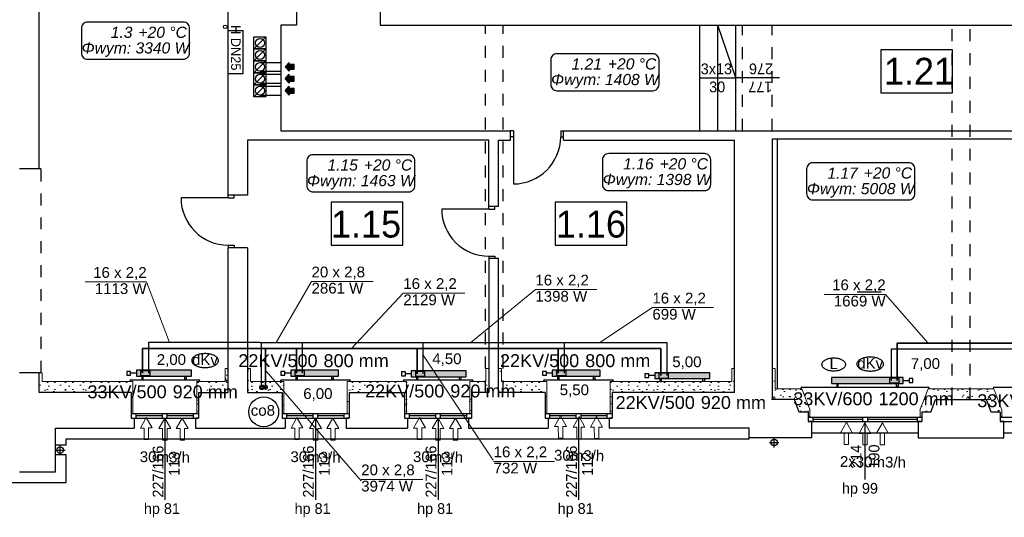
# Model space of a CAD drawing. Header units: millimetres. Extents: x 45180 to 119519, y 31297 to 302414.
# Tile 37 of 97: x 86292 to 102760, y 139728 to 148059. Entities that reach past the tile are written whole.
import ezdxf
from ezdxf.lldxf.tags import DXFTag

# ---------------------------------------------------------------- set-up
doc = ezdxf.new("R2010")
doc.units = ezdxf.units.MM
doc.header["$MEASUREMENT"] = 0
doc.linetypes.add('PHANTOM', pattern=[2.5, 1.25, -0.25, 0.25, -0.25, 0.25, -0.25])
doc.linetypes.add('Przerywana', pattern=[400, 200, -200])
doc.layers.get('0').update_dxf_attribs({"color": 252})
for name, color, linetype in [('#opisy', 7, 'Continuous'), ('#podkład', 252, 'Continuous'), ('IS_Armatura_podłączeniowa_grz._dolnozas.', 7, 'SOLID'), ('IS_Armatura_Therm', 7, 'SOLID'), ('IS_Grafika', 7, 'SOLID'), ('IS_Grzejniki_Plan_rzut', 7, 'SOLID'), ('IS_Opisy_działek_Therm', 7, 'SOLID'), ('IS_Text_Armatury_Therm', 7, 'Continuous'), ('IS_Text_Konstrukcji', 7, 'Continuous'), ('IS_Text_Odbiornikow_Therm', 7, 'Continuous')]:
    doc.layers.add(name, color=color, linetype=linetype)
for name, color, linetype, lineweight in [('Arch ocieplenie_Nr_Pióra__21', 252, 'Continuous', 13), ('IS_Powrót', 5, 'DASHDOT', 35), ('IS_Zasilanie', 1, 'SOLID', 30)]:
    doc.layers.add(name, color=color, linetype=linetype, lineweight=lineweight)
doc.styles.add('ARIAL', font='arial.ttf', dxfattribs={"width": 0.75})
doc.styles.add('GENERATED_STYLE_4', font='txt')
doc.styles.add('GENERATED_STYLE_5', font='txt')
doc.styles.get("Standard").update_dxf_attribs({"font": 'arial.ttf', "bigfont": 'BIGFONT.SHX'})
tags = doc.linetypes.add('DASHDOT', pattern=[20, 10, -5, 0, -5]).pattern_tags.tags
tags[10:11] = [DXFTag(74, 4), DXFTag(75, 0), DXFTag(340, '0'), DXFTag(46, 0.0), DXFTag(50, 0.0), DXFTag(44, 0.0), DXFTag(45, 0.0)]
tags[8:9] = [DXFTag(74, 4), DXFTag(75, 0), DXFTag(340, '0'), DXFTag(46, 0.0), DXFTag(50, 0.0), DXFTag(44, 0.0), DXFTag(45, 0.0)]
tags[6:7] = [DXFTag(74, 4), DXFTag(75, 0), DXFTag(340, '0'), DXFTag(46, 0.0), DXFTag(50, 0.0), DXFTag(44, 0.0), DXFTag(45, 0.0)]
tags[4:5] = [DXFTag(74, 4), DXFTag(75, 0), DXFTag(340, '0'), DXFTag(46, 0.0), DXFTag(50, 0.0), DXFTag(44, 0.0), DXFTag(45, 0.0)]
tags = doc.linetypes.add('SOLID', pattern=[10, 10, 0]).pattern_tags.tags
tags[6:7] = [DXFTag(74, 4), DXFTag(75, 0), DXFTag(340, '0'), DXFTag(46, 0.0), DXFTag(50, 0.0), DXFTag(44, 0.0), DXFTag(45, 0.0)]
tags[4:5] = [DXFTag(74, 4), DXFTag(75, 0), DXFTag(340, '0'), DXFTag(46, 0.0), DXFTag(50, 0.0), DXFTag(44, 0.0), DXFTag(45, 0.0)]
pattern_1 = [(0, (186358.74, 93686.4), (0, 623.5383), [60, -300]), (0, (186538.74, 93998.17), (0, 623.5383), [60, -300]), (60, (186358.74, 93686.4), (-540, 311.769), [60, -300]), (60, (186718.74, 93686.4), (-540, 311.769), [60, -300]), (120, (186418.74, 93686.4), (540, 311.769), [60, -300]), (120, (186778.74, 93686.4), (540, 311.769), [60, -300]), (0, (186358.74, 93746.4), (0, 120), [0, -120, 0, -180]), (45, (186418.74, 93746.4), (-84.85282, 84.85282), [0, -90, 0, -150])]

# ---------------------------------------------------------------- blocks, each defined once
blk = doc.blocks.new('E210168')
at = {"color": 7, "lineweight": 13}
for p, q in [((19.4, 19.8), (19.4, 13.6)), ((19.4, 19.8), (37, 9.9)), ((19.4, 0), (37, 9.9)), ((19.4, 6.2), (19.4, 0))]:
    blk.add_line(p, q, dxfattribs=at)
blk.add_lwpolyline([(19.4, 13.6), (0, 13.6), (0, 6.2), (19.4, 6.2)], dxfattribs=at)

msp = doc.modelspace()

# ---------------------------------------------------------------- hatches: boundary and pattern name
at = {"layer": 'Arch ocieplenie_Nr_Pióra__21', "linetype": 'Continuous'}
h = msp.add_hatch(dxfattribs=at)
h.set_pattern_fill('Structural_Concrete', color=256, style=0, pattern_type=2)
h.set_pattern_definition(pattern_1)
h.paths.add_polyline_path([(86670, 142000), (86670, 142150), (86620, 142150), (86620, 141820)], flags=0)
h = msp.add_hatch(dxfattribs=at)
h.set_pattern_fill('Structural_Concrete', color=256, style=0, pattern_type=2)
h.set_pattern_definition(pattern_1)
h.paths.add_polyline_path([(89780, 141820), (89780, 142220), (89730, 142220), (89730, 142000)], flags=0)
h = msp.add_hatch(dxfattribs=at)
h.set_pattern_fill('Structural_Concrete', color=256, style=0, pattern_type=2)
h.set_pattern_definition(pattern_1)
h.paths.add_polyline_path([(90150, 142000), (90150, 142220), (90100, 142220), (90100, 141820)], flags=0)
h = msp.add_hatch(dxfattribs=at)
h.set_pattern_fill('Structural_Concrete', color=256, style=0, pattern_type=2)
h.set_pattern_definition(pattern_1)
h.paths.add_polyline_path([(94350, 142000), (94350, 142220), (94300, 142220), (94300, 141820)], flags=0)
h = msp.add_hatch(dxfattribs=at)
h.set_pattern_fill('Structural_Concrete', color=256, style=0, pattern_type=2)
h.set_pattern_definition(pattern_1)
h.paths.add_polyline_path([(98250, 141820), (98250, 142220), (98200, 142220), (98200, 142000)], flags=0)
h = msp.add_hatch(dxfattribs=at)
h.set_pattern_fill('Structural_Concrete', color=256, style=0, pattern_type=2)
h.set_pattern_definition(pattern_1)
h.paths.add_polyline_path([(98880, 142220), (98880, 141700), (98930, 141880), (98930, 142220)], flags=0)
h = msp.add_hatch(dxfattribs=at)
h.set_pattern_fill('Structural_Concrete', color=256, style=0, pattern_type=2)
h.set_pattern_definition(pattern_1)
h.paths.add_polyline_path([(86620, 141820), (88155, 141820), (88185, 142000), (86670, 142000)], flags=0)
h = msp.add_hatch(dxfattribs=at)
h.set_pattern_fill('Structural_Concrete', color=256, style=0, pattern_type=2)
h.set_pattern_definition(pattern_1)
h.paths.add_polyline_path([(88185, 141460), (88185, 142000), (88155, 141820), (88155, 141460)], flags=0)
h = msp.add_hatch(dxfattribs=at)
h.set_pattern_fill('Structural_Concrete', color=256, style=0, pattern_type=2)
h.set_pattern_definition(pattern_1)
h.paths.add_polyline_path([(89285, 141820), (89780, 141820), (89730, 142000), (89255, 142000)], flags=0)
h = msp.add_hatch(dxfattribs=at)
h.set_pattern_fill('Structural_Concrete', color=256, style=0, pattern_type=2)
h.set_pattern_definition(pattern_1)
h.paths.add_polyline_path([(89285, 141460), (89285, 141820), (89255, 142000), (89255, 141460)], flags=0)
h = msp.add_hatch(dxfattribs=at)
h.set_pattern_fill('Structural_Concrete', color=256, style=0, pattern_type=2)
h.set_pattern_definition(pattern_1)
h.paths.add_polyline_path([(90100, 141820), (90680, 141820), (90710, 142000), (90150, 142000)], flags=0)
h = msp.add_hatch(dxfattribs=at)
h.set_pattern_fill('Structural_Concrete', color=256, style=0, pattern_type=2)
h.set_pattern_definition(pattern_1)
h.paths.add_polyline_path([(90710, 141460), (90710, 142000), (90680, 141820), (90680, 141460)], flags=0)
h = msp.add_hatch(dxfattribs=at)
h.set_pattern_fill('Structural_Concrete', color=256, style=0, pattern_type=2)
h.set_pattern_definition(pattern_1)
h.paths.add_polyline_path([(91800, 141820), (92730, 141820), (92760, 142000), (91770, 142000)], flags=0)
h = msp.add_hatch(dxfattribs=at)
h.set_pattern_fill('Structural_Concrete', color=256, style=0, pattern_type=2)
h.set_pattern_definition(pattern_1)
h.paths.add_polyline_path([(91800, 141460), (91800, 141820), (91770, 142000), (91770, 141460)], flags=0)
h = msp.add_hatch(dxfattribs=at)
h.set_pattern_fill('Structural_Concrete', color=256, style=0, pattern_type=2)
h.set_pattern_definition(pattern_1)
h.paths.add_polyline_path([(92760, 141460), (92760, 142000), (92730, 141820), (92730, 141460)], flags=0)
h = msp.add_hatch(dxfattribs=at)
h.set_pattern_fill('Structural_Concrete', color=256, style=0, pattern_type=2)
h.set_pattern_definition(pattern_1)
h.paths.add_polyline_path([(93850, 141820), (94140, 141820), (94090, 142000), (93820, 142000)], flags=0)
h = msp.add_hatch(dxfattribs=at)
h.set_pattern_fill('Structural_Concrete', color=256, style=0, pattern_type=2)
h.set_pattern_definition(pattern_1)
h.paths.add_polyline_path([(93850, 141460), (93850, 141820), (93820, 142000), (93820, 141460)], flags=0)
h = msp.add_hatch(dxfattribs=at)
h.set_pattern_fill('Structural_Concrete', color=256, style=0, pattern_type=2)
h.set_pattern_definition(pattern_1)
h.paths.add_polyline_path([(94300, 141820), (95080, 141820), (95110, 142000), (94350, 142000)], flags=0)
h = msp.add_hatch(dxfattribs=at)
h.set_pattern_fill('Structural_Concrete', color=256, style=0, pattern_type=2)
h.set_pattern_definition(pattern_1)
h.paths.add_polyline_path([(95110, 141460), (95110, 142000), (95080, 141820), (95080, 141460)], flags=0)
h = msp.add_hatch(dxfattribs=at)
h.set_pattern_fill('Structural_Concrete', color=256, style=0, pattern_type=2)
h.set_pattern_definition(pattern_1)
h.paths.add_polyline_path([(96200, 141820), (98250, 141820), (98200, 142000), (96170, 142000)], flags=0)
h = msp.add_hatch(dxfattribs=at)
h.set_pattern_fill('Structural_Concrete', color=256, style=0, pattern_type=2)
h.set_pattern_definition(pattern_1)
h.paths.add_polyline_path([(96200, 141460), (96200, 141820), (96170, 142000), (96170, 141460)], flags=0)
h = msp.add_hatch(dxfattribs=at)
h.set_pattern_fill('Structural_Concrete', color=256, style=0, pattern_type=2)
h.set_pattern_definition(pattern_1)
h.paths.add_polyline_path([(98880, 141700), (99250, 141700), (99374, 141880), (98930, 141880)], flags=0)
h = msp.add_hatch(dxfattribs=at)
h.set_pattern_fill('Structural_Concrete', color=256, style=0, pattern_type=2)
h.set_pattern_definition(pattern_1)
h.paths.add_polyline_path([(99250, 141700), (99330, 141490), (99511, 141520), (99374, 141880)], flags=0)
h = msp.add_hatch(dxfattribs=at)
h.set_pattern_fill('Structural_Concrete', color=256, style=0, pattern_type=2)
h.set_pattern_definition(pattern_1)
h.paths.add_polyline_path([(101486, 141880), (101349, 141520), (101530, 141490), (101610, 141700)], flags=0)
h = msp.add_hatch(dxfattribs=at)
h.set_pattern_fill('Structural_Concrete', color=256, style=0, pattern_type=2)
h.set_pattern_definition(pattern_1)
h.paths.add_polyline_path([(102030, 141880), (101486, 141880), (101610, 141700), (102030, 141700)], flags=0)
h = msp.add_hatch(dxfattribs=at)
h.set_pattern_fill('Structural_Concrete', color=256, style=0, pattern_type=2)
h.set_pattern_definition(pattern_1)
h.paths.add_polyline_path([(102030, 141700), (102460, 141700), (102584, 141880), (102030, 141880)], flags=0)
h = msp.add_hatch(dxfattribs=at)
h.set_pattern_fill('Structural_Concrete', color=256, style=0, pattern_type=2)
h.set_pattern_definition(pattern_1)
h.paths.add_polyline_path([(102460, 141700), (102540, 141490), (102721, 141520), (102584, 141880)], flags=0)
h = msp.add_hatch(dxfattribs=at)
h.set_pattern_fill('Structural_Concrete', color=256, style=0, pattern_type=2)
h.set_pattern_definition(pattern_1)
h.paths.add_polyline_path([(99330, 141490), (99480, 141490), (99510, 141520), (99511, 141520)], flags=0)
h = msp.add_hatch(dxfattribs=at)
h.set_pattern_fill('Structural_Concrete', color=256, style=0, pattern_type=2)
h.set_pattern_definition(pattern_1)
h.paths.add_polyline_path([(99480, 141490), (99480, 141400), (99510, 141400), (99510, 141520)], flags=0)
h = msp.add_hatch(dxfattribs=at)
h.set_pattern_fill('Structural_Concrete', color=256, style=0, pattern_type=2)
h.set_pattern_definition(pattern_1)
h.paths.add_polyline_path([(101349, 141520), (101350, 141520), (101380, 141490), (101530, 141490)], flags=0)
h = msp.add_hatch(dxfattribs=at)
h.set_pattern_fill('Structural_Concrete', color=256, style=0, pattern_type=2)
h.set_pattern_definition(pattern_1)
h.paths.add_polyline_path([(102540, 141490), (102690, 141490), (102720, 141520), (102721, 141520)], flags=0)
h = msp.add_hatch(dxfattribs=at)
h.set_pattern_fill('Structural_Concrete', color=256, style=0, pattern_type=2)
h.set_pattern_definition(pattern_1)
h.paths.add_polyline_path([(102690, 141490), (102690, 141400), (102720, 141400), (102720, 141520)], flags=0)
at = {"layer": 'IS_Grzejniki_Plan_rzut', "ltscale": 10}
for points in [[(88244, 142090), (89164, 142090), (89164, 142190), (88244, 142190)], [(90824, 142090), (91624, 142090), (91624, 142190), (90824, 142190)], [(92840, 142080), (93760, 142080), (93760, 142180), (92840, 142180)], [(95200, 142090), (96000, 142090), (96000, 142190), (95200, 142190)], [(96913, 142050), (97833, 142050), (97833, 142150), (96913, 142150)], [(99870, 141970), (101070, 141970), (101070, 142070), (99870, 142070)]]:
    msp.add_hatch(color=251, dxfattribs=at).paths.add_polyline_path(points)

# ---------------------------------------------------------------- linework, layer by layer
at = {"layer": '#podkład', "linetype": 'Continuous'}
for p, q in [((86620, 145560), (86620, 154570)), ((89780, 145120), (89780, 148440)), ((90920, 148440), (90920, 147970)), ((92320, 148440), (92320, 147970)), ((90920, 147970), (90660, 147970)), ((90660, 147970), (90660, 146200)), ((92320, 147970), (97670, 147970)), ((97670, 146200), (97670, 147970)), ((97670, 147970), (108130, 147970)), ((97970, 146200), (97970, 147970)), ((98270, 147085), (97970, 147970)), ((98270, 146200), (98270, 147970)), ((89780, 147880), (90030, 147880)), ((89780, 147160), (89780, 147880)), ((90030, 147160), (90030, 147880)), ((90210, 147570), (90210, 147770)), ((90210, 147770), (90410, 147770)), ((90210, 147570), (90410, 147770)), ((90410, 147770), (90410, 147570)), ((90210, 147370), (90210, 147570)), ((90210, 147570), (90410, 147570)), ((90210, 147370), (90410, 147570)), ((90410, 147570), (90210, 147570)), ((90410, 147570), (90410, 147370)), ((101895, 147556), (100695, 147556)), ((100695, 147556), (100695, 146836)), ((101895, 146836), (101895, 147556)), ((90410, 147370), (90210, 147370)), ((90210, 147170), (90210, 147370)), ((90210, 147370), (90410, 147370)), ((90210, 147170), (90410, 147370)), ((90310, 147345), (90660, 147345)), ((90410, 147370), (90410, 147170)), ((90730, 147270), (90800, 147345)), ((90730, 147270), (90800, 147195)), ((90800, 147310), (90800, 147345)), ((90880, 147310), (90800, 147310)), ((90800, 147230), (90880, 147230)), ((90800, 147230), (90800, 147195)), ((90880, 147230), (90880, 147310)), ((89780, 147160), (90030, 147160)), ((90410, 147170), (90210, 147170)), ((90210, 146970), (90210, 147170)), ((90210, 147170), (90410, 147170)), ((90210, 146970), (90410, 147170)), ((90310, 147195), (90660, 147195)), ((90310, 147145), (90660, 147145)), ((90410, 147170), (90410, 146970)), ((90730, 147070), (90800, 147145)), ((90730, 147070), (90800, 146995)), ((90800, 147110), (90800, 147145)), ((90880, 147110), (90800, 147110)), ((90880, 147030), (90880, 147110)), ((97670, 147085), (98270, 147085)), ((99000, 147085), (98260, 147085)), ((90410, 146970), (90210, 146970)), ((90210, 146770), (90210, 146970)), ((90210, 146970), (90410, 146970)), ((90210, 146770), (90410, 146970)), ((90310, 146995), (90660, 146995)), ((90310, 146945), (90660, 146945)), ((90410, 146970), (90410, 146770)), ((90730, 146870), (90800, 146945)), ((90800, 147030), (90880, 147030)), ((90800, 147030), (90800, 146995)), ((90800, 146910), (90800, 146945)), ((90880, 146910), (90800, 146910)), ((90880, 146830), (90880, 146910)), ((90410, 146770), (90210, 146770)), ((90310, 146795), (90660, 146795)), ((90730, 146870), (90800, 146795)), ((90800, 146830), (90880, 146830)), ((90800, 146830), (90800, 146795)), ((100695, 146836), (101895, 146836)), ((90660, 146200), (94500, 146200)), ((94500, 146040), (94500, 146200)), ((94550, 146200), (94500, 146200)), ((94550, 146100), (94500, 146100)), ((94550, 146200), (94550, 146100)), ((94550, 146100), (94550, 145310)), ((95340, 146200), (95340, 146100)), ((95340, 146200), (95390, 146200)), ((95340, 146100), (95390, 146100)), ((95390, 146040), (95390, 146200)), ((95390, 146200), (97670, 146200)), ((97670, 146200), (102970, 146200)), ((94140, 146040), (90100, 146040)), ((90100, 146040), (90100, 145120)), ((94140, 144930), (94140, 146040)), ((94300, 144930), (94300, 146040)), ((94300, 146040), (94500, 146040)), ((95390, 146040), (98250, 146040)), ((98250, 141820), (98250, 146040)), ((102970, 146060), (98880, 146060)), ((98880, 146060), (98880, 141700)), ((98960, 146060), (98960, 141880)), ((86620, 145560), (86290, 145560)), ((90100, 145120), (89780, 145120)), ((89780, 145075), (89780, 145120)), ((89880, 145075), (89880, 145120)), ((89780, 145075), (88990, 145075)), ((89780, 145075), (89880, 145075)), ((92700, 145004), (91500, 145004)), ((91500, 145004), (91500, 144284)), ((92700, 144284), (92700, 145004)), ((94300, 144930), (94140, 144930)), ((94140, 144890), (94140, 144930)), ((94240, 144890), (94240, 144930)), ((96449, 145004), (95249, 145004)), ((95249, 145004), (95249, 144284)), ((96449, 144284), (96449, 145004)), ((94140, 144890), (93350, 144890)), ((94140, 144890), (94240, 144890)), ((89780, 144285), (89880, 144285)), ((89780, 144285), (89780, 144240)), ((89880, 144285), (89880, 144240)), ((91500, 144284), (92700, 144284)), ((95249, 144284), (96449, 144284)), ((90100, 144240), (89780, 144240)), ((89780, 141820), (89780, 144240)), ((90100, 144240), (90100, 141820)), ((94140, 144100), (94240, 144100)), ((94140, 144100), (94140, 144060)), ((94240, 144100), (94240, 144060)), ((94300, 144060), (94140, 144060)), ((94140, 144060), (94140, 141820)), ((94300, 141820), (94300, 144060)), ((100301, 143503), (100701, 143503)), ((86620, 142150), (86290, 142150)), ((86620, 141820), (86620, 142150)), ((88135, 142010), (88135, 142000)), ((88155, 142030), (89285, 142030)), ((89305, 142010), (89305, 142000)), ((90655, 142010), (90655, 142000)), ((90675, 142030), (91805, 142030)), ((91825, 142010), (91825, 142000)), ((92705, 142010), (92705, 142000)), ((92725, 142030), (93855, 142030)), ((93875, 142010), (93875, 142000)), ((95055, 142010), (95055, 142000)), ((95075, 142030), (96205, 142030)), ((96225, 142010), (96225, 142000)), ((88155, 141820), (86620, 141820)), ((88155, 141820), (88155, 141390)), ((89285, 141820), (89285, 141390)), ((89285, 141820), (89780, 141820)), ((90100, 141820), (90680, 141820)), ((90680, 141820), (90680, 141390)), ((91800, 141820), (91800, 141390)), ((91800, 141820), (92730, 141820)), ((92730, 141820), (92730, 141390)), ((94140, 141820), (93850, 141820)), ((93850, 141820), (93850, 141390)), ((95080, 141820), (94300, 141820)), ((95080, 141820), (95080, 141390)), ((98250, 141820), (96200, 141820)), ((96200, 141820), (96200, 141390)), ((99354, 141890), (99354, 141880)), ((99374, 141910), (101486, 141910)), ((101506, 141890), (101506, 141880)), ((102574, 141890), (102574, 141880)), ((102594, 141910), (104706, 141910)), ((99250, 141700), (98880, 141700)), ((99330, 141490), (99250, 141700)), ((101530, 141490), (101610, 141700)), ((101610, 141700), (102460, 141700)), ((102540, 141490), (102460, 141700)), ((99480, 141490), (99330, 141490)), ((99480, 141490), (99480, 141330)), ((101380, 141490), (101380, 141330)), ((101530, 141490), (101380, 141490)), ((102690, 141490), (102540, 141490)), ((102690, 141490), (102690, 141330)), ((88155, 141390), (88205, 141390)), ((89280, 141460), (88160, 141460)), ((88160, 141390), (89280, 141390)), ((88205, 141390), (88205, 141220)), ((88240, 141390), (88240, 141460)), ((88680, 141425), (88240, 141425)), ((88680, 141390), (88680, 141460)), ((88720, 141390), (88720, 140020)), ((88760, 141390), (88760, 141460)), ((89200, 141425), (88760, 141425)), ((89200, 141390), (89200, 141460)), ((89285, 141390), (89235, 141390)), ((89235, 141390), (89235, 141220)), ((91800, 141460), (90680, 141460)), ((90680, 141390), (90730, 141390)), ((90680, 141390), (91800, 141390)), ((90730, 141390), (90730, 141220)), ((90760, 141390), (90760, 141460)), ((91200, 141425), (90760, 141425)), ((91200, 141390), (91200, 141460)), ((91240, 141390), (91240, 140020)), ((91280, 141390), (91280, 141460)), ((91720, 141425), (91280, 141425)), ((91720, 141390), (91720, 141460)), ((91800, 141390), (91750, 141390)), ((91750, 141390), (91750, 141220)), ((93850, 141460), (92730, 141460)), ((92730, 141390), (92780, 141390)), ((92730, 141390), (93850, 141390)), ((92780, 141390), (92780, 141220)), ((92810, 141390), (92810, 141460)), ((93250, 141425), (92810, 141425)), ((93250, 141390), (93250, 141460)), ((93290, 141390), (93290, 140020)), ((93330, 141390), (93330, 141460)), ((93770, 141425), (93330, 141425)), ((93770, 141390), (93770, 141460)), ((93850, 141390), (93800, 141390)), ((93800, 141390), (93800, 141220)), ((96200, 141460), (95080, 141460)), ((95080, 141390), (95130, 141390)), ((95080, 141390), (96200, 141390)), ((95130, 141390), (95130, 141220)), ((95160, 141390), (95160, 141460)), ((95600, 141425), (95160, 141425)), ((95600, 141390), (95600, 141460)), ((95640, 141390), (95640, 140020)), ((95680, 141390), (95680, 141460)), ((96120, 141425), (95680, 141425)), ((96120, 141390), (96120, 141460)), ((96200, 141390), (96150, 141390)), ((96150, 141390), (96150, 141220)), ((101380, 141400), (99480, 141400)), ((99540, 141330), (99480, 141330)), ((99480, 141330), (101380, 141330)), ((99540, 141060), (99540, 141330)), ((99560, 141400), (99560, 141330)), ((100390, 141365), (99560, 141365)), ((100390, 141400), (100390, 141330)), ((100430, 141330), (100430, 140360)), ((100470, 141400), (100470, 141330)), ((101300, 141365), (100470, 141365)), ((101300, 141400), (101300, 141330)), ((101380, 141330), (101320, 141330)), ((101320, 141330), (101320, 141060)), ((104590, 141400), (102690, 141400)), ((102750, 141330), (102690, 141330)), ((102690, 141330), (104590, 141330)), ((102750, 141060), (102750, 141330)), ((86890, 140490), (86890, 141220)), ((86890, 141220), (88205, 141220)), ((89235, 141220), (90730, 141220)), ((91750, 141220), (92780, 141220)), ((93800, 141220), (95130, 141220)), ((98490, 141220), (96150, 141220)), ((98490, 141060), (98490, 141220)), ((98490, 141040), (98490, 141220)), ((101320, 141140), (99540, 141140)), ((104530, 141140), (102750, 141140)), ((87070, 141040), (98490, 141040)), ((87070, 140935), (87070, 141040)), ((99540, 141060), (98490, 141060)), ((98830, 140980), (98990, 140980)), ((98910, 140900), (98910, 141060)), ((101320, 141060), (102750, 141060)), ((87070, 140935), (86890, 140935)), ((86890, 140855), (87050, 140855)), ((86970, 140775), (86970, 140935)), ((87070, 140775), (86890, 140775)), ((87070, 140310), (87070, 140775)), ((86290, 140490), (86890, 140490)), ((86110, 140310), (87070, 140310))]:
    msp.add_line(p, q, dxfattribs=at)
at = {"layer": '#podkład', "linetype": 'Przerywana'}
for p, q in [((94080, 141820), (94080, 147970)), ((94380, 141820), (94380, 147970)), ((98380, 146200), (98380, 147970)), ((98880, 146200), (98880, 147970)), ((101890, 141700), (101890, 147970)), ((102190, 141700), (102190, 147970)), ((86650, 145560), (86260, 145560)), ((86650, 142150), (86650, 145560)), ((86650, 142150), (86260, 142150))]:
    msp.add_line(p, q, dxfattribs=at)
at = {"layer": '#podkład', "linetype": 'Continuous'}
for centre, radius in [((89730, 147940), 30), ((90310, 147670), 75), ((90310, 147470), 75), ((90310, 147270), 75), ((90310, 147070), 75), ((90310, 146870), 75), ((98910, 140980), 55), ((86970, 140855), 55)]:
    msp.add_circle(centre, radius, dxfattribs=at)
for centre, radius, start, end in [((94550, 146100), 790, 270, 0), ((89780, 145075), 790, 180, 270), ((94140, 144890), 790, 180, 270), ((88155, 142010), 20, 90, 180), ((89285, 142010), 20, 0, 90), ((90675, 142010), 20, 90, 180), ((91805, 142010), 20, 0, 90), ((92725, 142010), 20, 90, 180), ((93855, 142010), 20, 0, 90), ((95075, 142010), 20, 90, 180), ((96205, 142010), 20, 0, 90), ((99374, 141890), 20, 90, 180), ((101486, 141890), 20, 0, 90), ((102594, 141890), 20, 90, 180)]:
    msp.add_arc(centre, radius, start, end, dxfattribs=at)
at = {"layer": '#podkład', "linetype": 'Continuous', "extrusion": (0, 0, -1)}
for points in [[(-90800, 147195), (-90800, 147345), (-90730, 147270)], [(-90880, 147230), (-90800, 147310), (-90800, 147230)], [(-90800, 147310), (-90880, 147230), (-90880, 147310)], [(-90800, 146995), (-90800, 147145), (-90730, 147070)], [(-90880, 147030), (-90800, 147110), (-90800, 147030)], [(-90800, 147110), (-90880, 147030), (-90880, 147110)], [(-90800, 146795), (-90800, 146945), (-90730, 146870)], [(-90880, 146830), (-90800, 146910), (-90800, 146830)], [(-90800, 146910), (-90880, 146830), (-90880, 146910)]]:
    msp.add_solid(points, dxfattribs=at)
at = {"layer": '#podkład', "linetype": 'Continuous'}
for points in [[(90800, 147345), (90800, 147195), (90800, 147230)], [(90800, 147345), (90800, 147230), (90800, 147310)], [(90800, 147145), (90800, 146995), (90800, 147030)], [(90800, 147145), (90800, 147030), (90800, 147110)], [(90800, 146945), (90800, 146795), (90800, 146830)], [(90800, 146945), (90800, 146830), (90800, 146910)]]:
    msp.add_solid(points, dxfattribs=at)
at = {"layer": 'Arch ocieplenie_Nr_Pióra__21', "linetype": 'Continuous'}
for p, q in [((86670, 142150), (86620, 142150)), ((86620, 142150), (86620, 141820)), ((86670, 142000), (86670, 142150)), ((89780, 142220), (89730, 142220)), ((89730, 142220), (89730, 142000)), ((89780, 141820), (89780, 142220)), ((90150, 142220), (90100, 142220)), ((90100, 142220), (90100, 141820)), ((90150, 142000), (90150, 142220)), ((94140, 142220), (94090, 142220)), ((94090, 142220), (94090, 142000)), ((94140, 141820), (94140, 142220)), ((94350, 142220), (94300, 142220)), ((94300, 142220), (94300, 141820)), ((94350, 142000), (94350, 142220)), ((98250, 142220), (98200, 142220)), ((98200, 142220), (98200, 142000)), ((98250, 141820), (98250, 142220)), ((98880, 142220), (98880, 141700)), ((98930, 142220), (98880, 142220)), ((98930, 141880), (98930, 142220)), ((88185, 142000), (86670, 142000)), ((88185, 141460), (88185, 142000)), ((89730, 142000), (89255, 142000)), ((89255, 142000), (89255, 141460)), ((90710, 142000), (90150, 142000)), ((90710, 141460), (90710, 142000)), ((92760, 142000), (91770, 142000)), ((91770, 142000), (91770, 141460)), ((92760, 141460), (92760, 142000)), ((94090, 142000), (93820, 142000)), ((93820, 142000), (93820, 141460)), ((95110, 142000), (94350, 142000)), ((95110, 141460), (95110, 142000)), ((98200, 142000), (96170, 142000)), ((96170, 142000), (96170, 141460)), ((86620, 141820), (88155, 141820)), ((88155, 141820), (88155, 141460)), ((89285, 141820), (89780, 141820)), ((89285, 141460), (89285, 141820)), ((90100, 141820), (90680, 141820)), ((90680, 141820), (90680, 141460)), ((91800, 141820), (92730, 141820)), ((91800, 141460), (91800, 141820)), ((92730, 141820), (92730, 141460)), ((93850, 141820), (94140, 141820)), ((93850, 141460), (93850, 141820)), ((94300, 141820), (95080, 141820)), ((95080, 141820), (95080, 141460)), ((96200, 141820), (98250, 141820)), ((96200, 141460), (96200, 141820)), ((99374, 141880), (98930, 141880)), ((99511, 141520), (99374, 141880)), ((101486, 141880), (101349, 141520)), ((102030, 141880), (101486, 141880)), ((102584, 141880), (102030, 141880)), ((102721, 141520), (102584, 141880)), ((98880, 141700), (99250, 141700)), ((99250, 141700), (99330, 141490)), ((101530, 141490), (101610, 141700)), ((101610, 141700), (102030, 141700)), ((102030, 141700), (102460, 141700)), ((102460, 141700), (102540, 141490)), ((99330, 141490), (99480, 141490)), ((99480, 141490), (99480, 141400)), ((99510, 141400), (99510, 141520)), ((99510, 141520), (99511, 141520)), ((101349, 141520), (101350, 141520)), ((101350, 141520), (101350, 141400)), ((101380, 141400), (101380, 141490)), ((101380, 141490), (101530, 141490)), ((102540, 141490), (102690, 141490)), ((102690, 141490), (102690, 141400)), ((102720, 141400), (102720, 141520)), ((102720, 141520), (102721, 141520)), ((88155, 141460), (88185, 141460)), ((89255, 141460), (89285, 141460)), ((90680, 141460), (90710, 141460)), ((91770, 141460), (91800, 141460)), ((92730, 141460), (92760, 141460)), ((93820, 141460), (93850, 141460)), ((95080, 141460), (95110, 141460)), ((96170, 141460), (96200, 141460)), ((99480, 141400), (99510, 141400)), ((101350, 141400), (101380, 141400)), ((102690, 141400), (102720, 141400))]:
    msp.add_line(p, q, dxfattribs=at)
at = {"layer": 'IS_Armatura_podłączeniowa_grz._dolnozas.', "ltscale": 10}
for p, q in [((88474, 142180), (88314, 142180)), ((88314, 142180), (88314, 142100)), ((88474, 142100), (88474, 142180)), ((91054, 142180), (90894, 142180)), ((90894, 142180), (90894, 142100)), ((91054, 142100), (91054, 142180)), ((93070, 142170), (92910, 142170)), ((92910, 142170), (92910, 142090)), ((93070, 142090), (93070, 142170)), ((95430, 142180), (95270, 142180)), ((95270, 142180), (95270, 142100)), ((95430, 142100), (95430, 142180)), ((97143, 142140), (96983, 142140)), ((96983, 142140), (96983, 142060)), ((97143, 142060), (97143, 142140)), ((88314, 142100), (88474, 142100)), ((88314, 142100), (88314, 142100)), ((90894, 142100), (91054, 142100)), ((90894, 142100), (90894, 142100)), ((92910, 142090), (93070, 142090)), ((92910, 142090), (92910, 142090)), ((95270, 142100), (95430, 142100)), ((95270, 142100), (95270, 142100)), ((96983, 142060), (97143, 142060)), ((96983, 142060), (96983, 142060)), ((101000, 142060), (100840, 142060)), ((100840, 142060), (100840, 141980)), ((100840, 141980), (101000, 141980)), ((100840, 141980), (100840, 141980)), ((101000, 141980), (101000, 142060))]:
    msp.add_line(p, q, dxfattribs=at)
at = {"layer": 'IS_Armatura_Therm', "ltscale": 10}
for p, q in [((88146, 142172), (88082, 142172)), ((88082, 142172), (88082, 142107)), ((88146, 142107), (88146, 142172)), ((88244, 142140), (88146, 142140)), ((90726, 142172), (90662, 142172)), ((90662, 142172), (90662, 142107)), ((90726, 142107), (90726, 142172)), ((90824, 142140), (90726, 142140)), ((92742, 142162), (92678, 142162)), ((92678, 142162), (92678, 142097)), ((92742, 142097), (92742, 142162)), ((92840, 142130), (92742, 142130)), ((95102, 142172), (95038, 142172)), ((95038, 142172), (95038, 142107)), ((95102, 142107), (95102, 142172)), ((95200, 142140), (95102, 142140)), ((96815, 142132), (96750, 142132)), ((96750, 142132), (96750, 142067)), ((96815, 142067), (96815, 142132)), ((88082, 142107), (88146, 142107)), ((90662, 142107), (90726, 142107)), ((92678, 142097), (92742, 142097)), ((95038, 142107), (95102, 142107)), ((96750, 142067), (96815, 142067)), ((96913, 142100), (96815, 142100)), ((101070, 142020), (101167, 142020)), ((101232, 142052), (101167, 142052)), ((101167, 142052), (101167, 141987)), ((101167, 141987), (101232, 141987)), ((101232, 141987), (101232, 142052))]:
    msp.add_line(p, q, dxfattribs=at)
at = {"layer": 'IS_Grafika', "ltscale": 10}
msp.add_line((90266, 141584), (90266, 141584), dxfattribs=at)
msp.add_circle((90373, 141494), 250, dxfattribs=at)
for points, knots in [([(89392, 142469), (89381, 142469), (89360, 142468), (89328, 142465), (89298, 142459), (89271, 142451), (89246, 142441), (89224, 142430), (89205, 142417), (89190, 142403), (89178, 142387), (89171, 142370), (89169, 142358), (89169, 142353)], [0, 0, 0, 0, 33.024043, 64.733497, 94.961552, 123.540383, 150.314771, 175.16102, 198.015155, 218.916387, 238.072713, 255.947572, 273.334314, 273.334314, 273.334314, 273.334314]), ([(89615, 142353), (89615, 142358), (89614, 142370), (89606, 142387), (89595, 142403), (89579, 142417), (89560, 142430), (89538, 142441), (89513, 142451), (89486, 142459), (89456, 142465), (89425, 142468), (89403, 142469), (89392, 142469)], [0, 0, 0, 0, 17.386742, 35.2616, 54.417927, 75.319159, 98.173293, 123.019543, 149.793931, 178.372762, 208.600817, 240.310271, 273.334314, 273.334314, 273.334314, 273.334314]), ([(89169, 142353), (89169, 142347), (89171, 142335), (89178, 142318), (89190, 142303), (89205, 142288), (89224, 142275), (89246, 142264), (89271, 142254), (89298, 142246), (89328, 142241), (89360, 142237), (89381, 142236), (89392, 142236)], [0, 0, 0, 0, 17.386742, 35.2616, 54.417927, 75.319159, 98.173293, 123.019543, 149.793931, 178.372762, 208.600817, 240.310271, 273.334314, 273.334314, 273.334314, 273.334314]), ([(89392, 142236), (89403, 142236), (89425, 142237), (89456, 142241), (89486, 142246), (89513, 142254), (89538, 142264), (89560, 142275), (89579, 142288), (89595, 142303), (89606, 142318), (89614, 142335), (89615, 142347), (89615, 142353)], [0, 0, 0, 0, 33.024043, 64.733497, 94.961552, 123.540383, 150.314771, 175.16102, 198.015155, 218.916387, 238.072713, 255.947572, 273.334314, 273.334314, 273.334314, 273.334314]), ([(99907, 142392), (99897, 142392), (99878, 142391), (99849, 142388), (99822, 142383), (99798, 142376), (99775, 142367), (99755, 142356), (99738, 142345), (99724, 142332), (99714, 142318), (99707, 142303), (99705, 142292), (99705, 142287)], [0, 0, 0, 0, 29.81303, 58.439291, 85.728194, 111.528232, 135.699277, 158.129661, 178.761629, 197.63058, 214.924287, 231.061128, 246.757311, 246.757311, 246.757311, 246.757311]), ([(99705, 142287), (99705, 142282), (99707, 142271), (99714, 142256), (99724, 142242), (99738, 142229), (99755, 142217), (99775, 142207), (99798, 142198), (99822, 142191), (99849, 142186), (99878, 142182), (99897, 142182), (99907, 142182)], [0, 0, 0, 0, 15.696184, 31.833024, 49.126731, 67.995682, 88.62765, 111.058035, 135.229079, 161.029117, 188.31802, 216.944282, 246.757311, 246.757311, 246.757311, 246.757311]), ([(100109, 142287), (100109, 142292), (100107, 142303), (100100, 142318), (100090, 142332), (100076, 142345), (100059, 142356), (100039, 142367), (100016, 142376), (99992, 142383), (99965, 142388), (99936, 142391), (99917, 142392), (99907, 142392)], [0, 0, 0, 0, 15.696184, 31.833024, 49.126731, 67.995682, 88.62765, 111.058035, 135.229079, 161.029117, 188.31802, 216.944282, 246.757311, 246.757311, 246.757311, 246.757311]), ([(99907, 142182), (99917, 142182), (99936, 142182), (99965, 142186), (99992, 142191), (100016, 142198), (100039, 142207), (100059, 142217), (100076, 142229), (100090, 142242), (100100, 142256), (100107, 142271), (100109, 142282), (100109, 142287)], [0, 0, 0, 0, 29.81303, 58.439291, 85.728194, 111.528232, 135.699277, 158.129661, 178.761629, 197.63058, 214.924287, 231.061128, 246.757311, 246.757311, 246.757311, 246.757311]), ([(100517, 142410), (100506, 142410), (100484, 142409), (100453, 142406), (100423, 142400), (100395, 142392), (100371, 142382), (100348, 142371), (100330, 142358), (100314, 142344), (100302, 142328), (100295, 142311), (100293, 142299), (100293, 142294)], [0, 0, 0, 0, 33.024043, 64.733497, 94.961552, 123.540383, 150.314771, 175.16102, 198.015155, 218.916387, 238.072713, 255.947572, 273.334314, 273.334314, 273.334314, 273.334314]), ([(100293, 142294), (100293, 142288), (100295, 142276), (100302, 142259), (100314, 142244), (100330, 142229), (100348, 142216), (100371, 142205), (100395, 142195), (100423, 142187), (100453, 142182), (100484, 142178), (100506, 142177), (100517, 142177)], [0, 0, 0, 0, 17.386742, 35.2616, 54.417927, 75.319159, 98.173293, 123.019543, 149.793931, 178.372762, 208.600817, 240.310271, 273.334314, 273.334314, 273.334314, 273.334314]), ([(100740, 142294), (100740, 142299), (100738, 142311), (100731, 142328), (100719, 142344), (100704, 142358), (100685, 142371), (100663, 142382), (100638, 142392), (100610, 142400), (100581, 142406), (100549, 142409), (100528, 142410), (100517, 142410)], [0, 0, 0, 0, 17.386742, 35.2616, 54.417927, 75.319159, 98.173293, 123.019543, 149.793931, 178.372762, 208.600817, 240.310271, 273.334314, 273.334314, 273.334314, 273.334314]), ([(100517, 142177), (100528, 142177), (100549, 142178), (100581, 142182), (100610, 142187), (100638, 142195), (100663, 142205), (100685, 142216), (100704, 142229), (100719, 142244), (100731, 142259), (100738, 142276), (100740, 142288), (100740, 142294)], [0, 0, 0, 0, 33.024043, 64.733497, 94.961552, 123.540383, 150.314771, 175.16102, 198.015155, 218.916387, 238.072713, 255.947572, 273.334314, 273.334314, 273.334314, 273.334314])]:
    msp.add_open_spline(points, degree=3, knots=knots, dxfattribs=at)
at = {"layer": 'IS_Grzejniki_Plan_rzut', "ltscale": 10}
for p, q in [((89164, 142190), (88244, 142190)), ((88244, 142190), (88244, 142090)), ((89164, 142090), (89164, 142190)), ((91624, 142190), (90824, 142190)), ((90824, 142190), (90824, 142090)), ((91624, 142090), (91624, 142190)), ((93760, 142180), (92840, 142180)), ((92840, 142180), (92840, 142080)), ((93760, 142080), (93760, 142180)), ((96000, 142190), (95200, 142190)), ((95200, 142190), (95200, 142090)), ((96000, 142090), (96000, 142190)), ((97833, 142150), (96913, 142150)), ((96913, 142150), (96913, 142050)), ((97833, 142050), (97833, 142150)), ((88244, 142090), (89164, 142090)), ((88244, 142090), (88244, 142090)), ((88332, 142090), (88332, 142040)), ((88332, 142040), (88356, 142040)), ((88356, 142040), (88356, 142090)), ((89052, 142040), (89052, 142090)), ((89076, 142040), (89052, 142040)), ((89076, 142090), (89076, 142040)), ((90824, 142090), (91624, 142090)), ((90824, 142090), (90824, 142090)), ((90912, 142090), (90912, 142040)), ((90912, 142040), (90936, 142040)), ((90936, 142040), (90936, 142090)), ((91512, 142040), (91512, 142090)), ((91536, 142040), (91512, 142040)), ((91536, 142090), (91536, 142040)), ((92840, 142080), (93760, 142080)), ((92840, 142080), (92840, 142080)), ((92928, 142080), (92928, 142030)), ((92928, 142030), (92952, 142030)), ((92952, 142030), (92952, 142080)), ((93648, 142030), (93648, 142080)), ((93672, 142030), (93648, 142030)), ((93672, 142080), (93672, 142030)), ((95200, 142090), (96000, 142090)), ((95200, 142090), (95200, 142090)), ((95288, 142090), (95288, 142040)), ((95288, 142040), (95312, 142040)), ((95312, 142040), (95312, 142090)), ((95888, 142040), (95888, 142090)), ((95912, 142040), (95888, 142040)), ((95912, 142090), (95912, 142040)), ((96913, 142050), (97833, 142050)), ((96913, 142050), (96913, 142050)), ((97000, 142050), (97000, 142000)), ((97000, 142000), (97025, 142000)), ((97025, 142000), (97025, 142050)), ((97720, 142000), (97720, 142050)), ((97745, 142000), (97720, 142000)), ((97745, 142050), (97745, 142000)), ((101070, 142070), (99870, 142070)), ((99870, 142070), (99870, 141970)), ((99870, 141970), (101070, 141970)), ((99870, 141970), (99870, 141970)), ((99957, 141970), (99957, 141920)), ((99982, 141920), (99982, 141970)), ((100957, 141920), (100957, 141970)), ((100982, 141970), (100982, 141920)), ((101070, 141970), (101070, 142070)), ((99957, 141920), (99982, 141920)), ((100982, 141920), (100957, 141920))]:
    msp.add_line(p, q, dxfattribs=at)
at = {"layer": 'IS_Opisy_działek_Therm', "lineweight": 5, "ltscale": 10}
for p, q in [((88415, 143668), (87385, 143668)), ((88800, 142656), (88415, 143668)), ((90584, 142656), (91173, 143676)), ((91173, 143676), (92203, 143676)), ((91842, 142556), (92708, 143482)), ((92708, 143482), (93738, 143482)), ((93837, 142656), (94917, 143541)), ((94917, 143541), (95947, 143541)), ((100775, 143461), (99745, 143461)), ((101486, 142645), (100775, 143461)), ((95995, 142656), (96874, 143239)), ((96874, 143239), (97894, 143239)), ((93040, 142442), (94211, 140684)), ((90416, 142177), (92004, 140341)), ((94219, 140665), (95239, 140665)), ((92004, 140363), (93034, 140363))]:
    msp.add_line(p, q, dxfattribs=at)
at = {"layer": 'IS_Powrót', "ltscale": 10}
for p, q in [((104084, 142645), (100970, 142645)), ((100970, 142645), (100970, 142020)), ((90416, 142556), (88344, 142556)), ((88344, 142556), (88344, 142140)), ((90405, 141904), (90405, 142556)), ((90416, 142556), (90924, 142556)), ((90924, 142140), (90924, 142556)), ((90924, 142556), (92940, 142556)), ((92940, 142130), (92940, 142556)), ((92940, 142556), (95300, 142556)), ((95300, 142556), (95300, 142140)), ((95300, 142556), (97013, 142556)), ((97013, 142556), (97013, 142100))]:
    msp.add_line(p, q, dxfattribs=at)
at = {"layer": 'IS_Powrót', "color": 5, "lineweight": 30, "ltscale": 20}
for centre in [(90336, 141903), (90405, 141904)]:
    msp.add_circle(centre, 22.1, dxfattribs=at)
at = {"layer": 'IS_Powrót', "color": 5, "lineweight": 0, "ltscale": 20}
msp.add_circle((90405, 141904), 34.1, dxfattribs=at)
at = {"layer": 'IS_Text_Konstrukcji', "linetype": 'SOLID', "ltscale": 10}
for points in [[(87427, 147399), (89030, 147399, 0.414214), (89133, 147502), (89133, 147916, 0.414214), (89030, 148019), (87427, 148019, 0.414214), (87323, 147916), (87323, 147502, 0.414214), (87427, 147399)], [(95278, 146870), (96882, 146870, 0.414214), (96985, 146973), (96985, 147387, 0.414214), (96882, 147490), (95278, 147490, 0.414214), (95175, 147387), (95175, 146973, 0.414214), (95278, 146870)], [(91196, 145178), (92800, 145178, 0.414214), (92903, 145281), (92903, 145695, 0.414214), (92800, 145798), (91196, 145798, 0.414214), (91093, 145695), (91093, 145281, 0.414214), (91196, 145178)], [(96143, 145197), (97746, 145197, 0.414214), (97850, 145300), (97850, 145714, 0.414214), (97746, 145817), (96143, 145817, 0.414214), (96040, 145714), (96040, 145300, 0.414214), (96143, 145197)], [(99557, 145043), (101161, 145043, 0.414214), (101264, 145147), (101264, 145560, 0.414214), (101161, 145663), (99557, 145663, 0.414214), (99454, 145560), (99454, 145147, 0.414214), (99557, 145043)]]:
    msp.add_lwpolyline(points, format="xyb", dxfattribs=at)
at = {"layer": 'IS_Zasilanie', "ltscale": 10}
for p, q in [((90316, 142656), (88444, 142656)), ((88444, 142656), (88444, 142140)), ((90316, 142656), (91024, 142656)), ((90336, 141903), (90336, 142656)), ((91024, 142140), (91024, 142656)), ((91024, 142656), (93040, 142656)), ((93040, 142130), (93040, 142656)), ((93040, 142656), (95400, 142656)), ((95400, 142656), (95400, 142140)), ((95400, 142656), (97113, 142656)), ((97113, 142656), (97113, 142100)), ((103984, 142545), (100870, 142545)), ((100870, 142545), (100870, 142020))]:
    msp.add_line(p, q, dxfattribs=at)
at = {"layer": 'IS_Zasilanie', "color": 1, "linetype": 'PHANTOM', "lineweight": 0, "ltscale": 250}
msp.add_circle((90336, 141903), 34.1, dxfattribs=at)
at = {"layer": 'IS_Zasilanie', "color": 1, "linetype": 'PHANTOM', "lineweight": 30, "ltscale": 250}
msp.add_circle((90336, 141903), 22.1, dxfattribs=at)
msp.add_circle((90336, 141903), 22.1, dxfattribs=at)

# ---------------------------------------------------------------- block references
at = {"color": 7, "lineweight": 5, "xscale": 10, "yscale": 10, "zscale": 10, "rotation": 90.09664922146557}
for p in [(88508, 141030), (88818, 141020), (89110, 141021), (91028, 141030), (91338, 141020), (91630, 141021), (93078, 141030), (93388, 141020), (93680, 141021), (95437, 141055), (95747, 141045), (96039, 141046), (100218, 140950), (100528, 140940), (100820, 140941)]:
    msp.add_blockref('E210168', p, dxfattribs=at)

# ---------------------------------------------------------------- texts
at = {"layer": '#opisy', "color": 7, "lineweight": 0, "style": 'ARIAL'}
for s, p in [('30m3/h', (88299, 140654, 140)), ('30m3/h', (90819, 140654, 140)), ('30m3/h', (92869, 140654, 140)), ('30m3/h', (95228, 140679, 140)), ('2x30m3/h', (100009, 140574, 140))]:
    msp.add_text(s, height=180, rotation=359.2172, dxfattribs=at).set_placement(p)
at = {"layer": '#podkład', "linetype": 'Continuous', "style": 'GENERATED_STYLE_5'}
for s, height, rotation, p in [('H DN25', 160, 270, (89827, 147970)), ('276', 180, 180, (98892, 147326)), ('177', 180, 180, (98879, 147024)), ('227/166', 180, 90, (88696, 140059)), ('113', 180, 90, (88966, 140423)), ('227/166', 180, 90, (91211, 140059)), ('112', 180, 90, (91478, 140423)), ('227/166', 180, 90, (93261, 140059)), ('112', 180, 90, (93528, 140423)), ('227/166', 180, 90, (95611, 140059)), ('112', 180, 90, (95878, 140423)), ('214', 180, 90, (100369, 140541)), ('190', 180, 90, (100671, 140546))]:
    msp.add_text(s, height=height, rotation=rotation, dxfattribs=at).set_placement(p)
at = {"layer": '#podkład', "linetype": 'Continuous'}
for s, height, style, p in [('1.21', 450, 'GENERATED_STYLE_4', (100748, 146971)), ('3x13', 180, 'GENERATED_STYLE_5', (97683, 147146)), ('30', 180, 'GENERATED_STYLE_5', (97824, 146844)), ('1.15', 450, 'GENERATED_STYLE_4', (91500, 144412)), ('1.16', 450, 'GENERATED_STYLE_4', (95260, 144412)), ('hp 99', 180, 'GENERATED_STYLE_5', (100044, 140124)), ('hp 81', 180, 'GENERATED_STYLE_5', (88369, 139785)), ('hp 81', 180, 'GENERATED_STYLE_5', (90889, 139785)), ('hp 81', 180, 'GENERATED_STYLE_5', (92939, 139785)), ('hp 81', 180, 'GENERATED_STYLE_5', (95289, 139785))]:
    msp.add_text(s, height=height, dxfattribs=dict(at, style=style)).set_placement(p)
at = {"layer": 'IS_Grafika', "ltscale": 10, "char_height": 180}
for s, insert, attachment_point in [('\\fArial|b0|i0;dKv', (89392, 142456), 2), ('\\fArial|b0|i0;L', (99907, 142390), 2), ('\\fArial|b0|i0;dKv', (100517, 142397), 2), ('\\fArial|b0|i0;co8', (90562, 141609), 3)]:
    msp.add_mtext(s, dxfattribs=dict(at, insert=insert, attachment_point=attachment_point))
at = {"layer": 'IS_Opisy_działek_Therm', "ltscale": 10, "char_height": 180}
for s, insert, attachment_point in [('\\fArial|b0|i0;16 x 2,2', (88415, 143704), 9), ('\\fArial|b0|i0;20 x 2,8', (91173, 143712), 7), ('\\fArial|b0|i0;1113 W', (88415, 143647), 3), ('\\fArial|b0|i0;2861 W', (91173, 143655), 1), ('\\fArial|b0|i0;16 x 2,2', (92708, 143518), 7), ('\\fArial|b0|i0;16 x 2,2', (94917, 143577), 7), ('\\fArial|b0|i0;16 x 2,2', (100775, 143497), 9), ('\\fArial|b0|i0;2129 W', (92708, 143460), 1), ('\\fArial|b0|i0;1398 W', (94917, 143519), 1), ('\\fArial|b0|i0;16 x 2,2', (96874, 143275), 7), ('\\fArial|b0|i0;1669 W', (100775, 143439), 3), ('\\fArial|b0|i0;699 W', (96874, 143218), 1), ('\\fArial|b0|i0;16 x 2,2', (94219, 140701), 7), ('\\fArial|b0|i0;732 W', (94219, 140643), 1), ('\\fArial|b0|i0;20 x 2,8', (92004, 140399), 7), ('\\fArial|b0|i0;3974 W', (92004, 140341), 1)]:
    msp.add_mtext(s, dxfattribs=dict(at, insert=insert, attachment_point=attachment_point))
at = {"layer": 'IS_Text_Armatury_Therm', "linetype": 'SOLID', "ltscale": 10, "char_height": 180}
for s, insert, attachment_point in [('\\fArial|b0|i0;2,00  ', (89074, 142246), 9), ('\\fArial|b0|i0;4,50  ', (93682, 142260), 9), ('\\fArial|b0|i0;5,00  ', (97696, 142209), 9), ('\\fArial|b0|i0;7,00  ', (101196, 142179), 7), ('\\fArial|b0|i0;6,00  ', (91524, 141676), 9), ('\\fArial|b0|i0;5,50  ', (95814, 141740), 9)]:
    msp.add_mtext(s, dxfattribs=dict(at, insert=insert, attachment_point=attachment_point))
at = {"layer": 'IS_Text_Konstrukcji', "linetype": 'SOLID', "ltscale": 10, "char_height": 187.2}
for s, insert, attachment_point in [('\\fArial|b0|i1;1.3', (88178, 147752), 9), ('\\fArial|b0|i1;+20 °C', (88278, 147752), 7), ('\\fArial|b0|i1;Φwym: 3340 W', (88228, 147680), 2), ('\\fArial|b0|i1;1.21', (96030, 147223), 9), ('\\fArial|b0|i1;+20 °C', (96130, 147223), 7), ('\\fArial|b0|i1;Φwym: 1408 W', (96080, 147151), 2), ('\\fArial|b0|i1;+20 °C', (96995, 145550), 7), ('\\fArial|b0|i1;1.15', (91948, 145531), 9), ('\\fArial|b0|i1;+20 °C', (92048, 145531), 7), ('\\fArial|b0|i1;1.16', (96895, 145550), 9), ('\\fArial|b0|i1;1.17', (100309, 145397), 9), ('\\fArial|b0|i1;+20 °C', (100409, 145397), 7), ('\\fArial|b0|i1;Φwym: 1463 W', (91998, 145459), 2), ('\\fArial|b0|i1;Φwym: 1398 W', (96945, 145478), 2), ('\\fArial|b0|i1;Φwym: 5008 W', (100359, 145325), 2)]:
    msp.add_mtext(s, dxfattribs=dict(at, insert=insert, attachment_point=attachment_point))
at = {"layer": 'IS_Text_Odbiornikow_Therm', "linetype": 'SOLID', "ltscale": 10, "char_height": 216}
for s, insert, attachment_point in [('\\fArial|b0|i0;22KV/500', (91274, 142240), 9), ('\\fArial|b0|i0;800 mm', (91374, 142240), 7), ('\\fArial|b0|i0;22KV/500', (95650, 142240), 9), ('\\fArial|b0|i0;800 mm', (95750, 142240), 7), ('\\fArial|b0|i0;22KV/500', (93394, 141732), 9), ('\\fArial|b0|i0;33KV/500', (88750, 141719), 9), ('\\fArial|b0|i0;920 mm', (88850, 141719), 7), ('\\fArial|b0|i0;920 mm', (93494, 141732), 7), ('\\fArial|b0|i0;33KV/600', (100556, 141602), 9), ('\\fArial|b0|i0;1200 mm', (100656, 141602), 7), ('\\fArial|b0|i0;33KV/600', (103634, 141570), 9), ('\\fArial|b0|i0;22KV/500', (97584, 141540), 9), ('\\fArial|b0|i0;920 mm', (97684, 141540), 7)]:
    msp.add_mtext(s, dxfattribs=dict(at, insert=insert, attachment_point=attachment_point))

doc.saveas('drawing.dxf')
